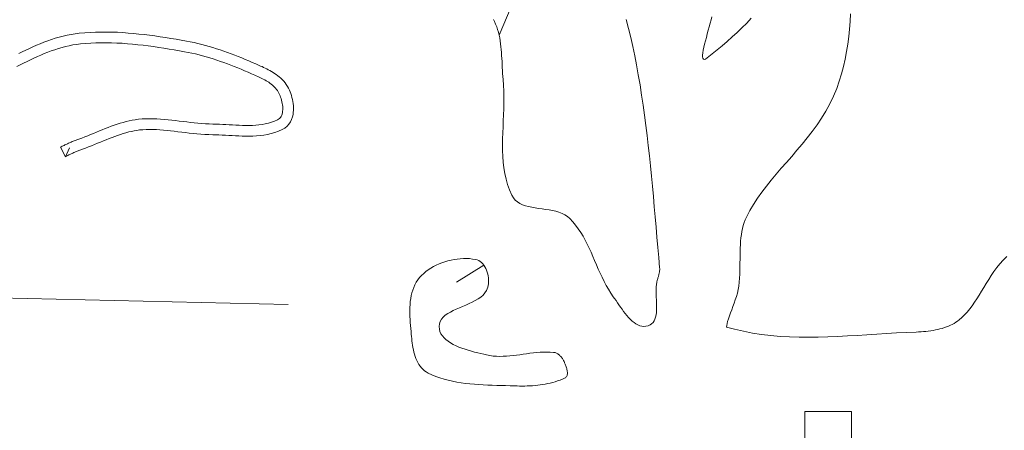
# Model space of a CAD drawing. Header units: inches. Extents: x -12 to 23, y -13.2 to 21.7.
# Tile 41 of 75: x 2.1 to 4.9, y 3.7 to 4.9. Entities that reach past the tile are written whole.
import ezdxf

# ---------------------------------------------------------------- set-up
doc = ezdxf.new("R2010")
doc.units = ezdxf.units.IN
doc.header["$MEASUREMENT"] = 0
doc.layers.get('0').update_dxf_attribs({"lineweight": 0})

msp = doc.modelspace()

# ---------------------------------------------------------------- linework, layer by layer
at = {"color": 30, "linetype": 'Continuous', "lineweight": 0, "true_color": 0xff7e00}
for p, q in [((3.4581, 4.8682), (3.5482, 5.0801)), ((3.4138, 4.197), (3.3343, 4.1477))]:
    msp.add_line(p, q, dxfattribs=at)
at = {"color": 7, "linetype": 'Continuous', "lineweight": 0}
for p, q in [((4.483, 4.93), (4.4817, 4.908)), ((4.48, 4.8859), (4.4777, 4.8639)), ((4.4817, 4.908), (4.48, 4.8859)), ((4.4777, 4.8639), (4.4749, 4.8419)), ((4.4749, 4.8419), (4.4714, 4.8201)), ((4.4672, 4.7983), (4.4623, 4.7766)), ((4.4714, 4.8201), (4.4672, 4.7983)), ((4.4623, 4.7766), (4.4567, 4.755)), ((4.4567, 4.755), (4.4501, 4.7337)), ((4.4427, 4.7123), (4.4334, 4.6897)), ((4.4501, 4.7337), (4.4427, 4.7123)), ((4.4334, 4.6897), (4.4228, 4.6677)), ((4.4228, 4.6677), (4.4112, 4.6466)), ((4.3986, 4.6262), (4.3852, 4.6064)), ((4.4112, 4.6466), (4.3986, 4.6262)), ((4.3852, 4.6064), (4.3711, 4.5873)), ((4.3566, 4.5686), (4.3417, 4.5503)), ((4.3711, 4.5873), (4.3566, 4.5686)), ((4.3417, 4.5503), (4.3266, 4.5324)), ((4.3113, 4.5147), (4.2961, 4.4971)), ((4.3266, 4.5324), (4.3113, 4.5147)), ((4.281, 4.4798), (4.2662, 4.4625)), ((4.2961, 4.4971), (4.281, 4.4798)), ((4.2662, 4.4625), (4.2518, 4.4451)), ((4.2378, 4.4277), (4.2245, 4.4102)), ((4.2518, 4.4451), (4.2378, 4.4277)), ((4.2245, 4.4102), (4.2119, 4.3925)), ((4.2001, 4.3745), (4.1893, 4.3563)), ((4.2119, 4.3925), (4.2001, 4.3745)), ((4.1795, 4.3377), (4.1759, 4.3298)), ((4.1893, 4.3563), (4.1795, 4.3377)), ((4.1702, 4.3133), (4.168, 4.3047)), ((4.1728, 4.3217), (4.1702, 4.3133)), ((4.1759, 4.3298), (4.1728, 4.3217)), ((4.1646, 4.2865), (4.1634, 4.2771)), ((4.1661, 4.2958), (4.1646, 4.2865)), ((4.168, 4.3047), (4.1661, 4.2958)), ((4.1618, 4.2573), (4.1613, 4.2471)), ((4.1624, 4.2673), (4.1618, 4.2573)), ((4.1634, 4.2771), (4.1624, 4.2673)), ((4.1607, 4.2261), (4.1606, 4.2153)), ((4.1609, 4.2367), (4.1607, 4.2261)), ((4.1613, 4.2471), (4.1609, 4.2367)), ((4.9282, 4.2123), (4.9385, 4.2227)), ((4.1603, 4.1934), (4.1601, 4.1822)), ((4.1605, 4.2044), (4.1603, 4.1934)), ((4.1606, 4.2153), (4.1605, 4.2044)), ((4.9096, 4.1902), (4.9185, 4.2014)), ((4.9185, 4.2014), (4.9282, 4.2123)), ((-0.9596, 4.1687), (2.8433, 4.083)), ((4.1597, 4.1709), (4.1591, 4.1595)), ((4.1601, 4.1822), (4.1597, 4.1709)), ((4.8858, 4.1558), (4.8933, 4.1673)), ((4.8933, 4.1673), (4.9012, 4.1789)), ((4.9012, 4.1789), (4.9096, 4.1902)), ((4.1571, 4.1361), (4.1555, 4.1262)), ((4.1583, 4.148), (4.1571, 4.1361)), ((4.1591, 4.1595), (4.1583, 4.148)), ((4.8715, 4.1327), (4.8785, 4.1442)), ((4.8785, 4.1442), (4.8858, 4.1558)), ((4.1502, 4.106), (4.1469, 4.0961)), ((4.1531, 4.116), (4.1502, 4.106)), ((4.1555, 4.1262), (4.1531, 4.116)), ((4.8511, 4.0995), (4.8579, 4.1103)), ((4.8579, 4.1103), (4.8647, 4.1214)), ((4.8647, 4.1214), (4.8715, 4.1327)), ((4.1434, 4.0864), (4.1398, 4.0767)), ((4.1469, 4.0961), (4.1434, 4.0864)), ((4.8303, 4.0697), (4.8373, 4.0791)), ((4.8373, 4.0791), (4.8443, 4.0891)), ((4.8443, 4.0891), (4.8511, 4.0995)), ((4.1297, 4.0494), (4.1269, 4.0412)), ((4.1328, 4.0582), (4.1297, 4.0494)), ((4.1363, 4.0673), (4.1328, 4.0582)), ((4.1398, 4.0767), (4.1363, 4.0673)), ((4.8077, 4.0447), (4.8155, 4.0524)), ((4.8155, 4.0524), (4.823, 4.0607)), ((4.823, 4.0607), (4.8303, 4.0697)), ((4.1219, 4.0211), (4.1215, 4.017)), ((4.1229, 4.0268), (4.1219, 4.0211)), ((4.1246, 4.0335), (4.1229, 4.0268)), ((4.1269, 4.0412), (4.1246, 4.0335)), ((4.7625, 4.0172), (4.7684, 4.0196)), ((4.7684, 4.0196), (4.7742, 4.0221)), ((4.7742, 4.0221), (4.7797, 4.0248)), ((4.7797, 4.0248), (4.785, 4.0277)), ((4.785, 4.0277), (4.7901, 4.0308)), ((4.7901, 4.0308), (4.795, 4.0341)), ((4.795, 4.0341), (4.7995, 4.0376)), ((4.7995, 4.0376), (4.8077, 4.0447)), ((4.1215, 4.017), (4.1442, 4.0105)), ((4.1442, 4.0105), (4.1703, 4.0044)), ((4.1703, 4.0044), (4.1967, 3.9993)), ((4.1967, 3.9993), (4.2234, 3.9952)), ((4.2234, 3.9952), (4.2504, 3.992)), ((4.2504, 3.992), (4.2776, 3.9897)), ((4.4452, 3.9893), (4.4736, 3.9908)), ((4.4736, 3.9908), (4.5022, 3.9924)), ((4.5022, 3.9924), (4.5308, 3.9942)), ((4.5308, 3.9942), (4.5595, 3.9961)), ((4.5595, 3.9961), (4.5882, 3.9979)), ((4.5882, 3.9979), (4.6169, 3.9996)), ((4.6169, 3.9996), (4.6457, 4.0011)), ((4.6457, 4.0011), (4.6742, 4.0023)), ((4.6742, 4.0023), (4.6814, 4.0026)), ((4.6814, 4.0026), (4.6885, 4.003)), ((4.6885, 4.003), (4.6956, 4.0035)), ((4.6956, 4.0035), (4.7026, 4.0042)), ((4.7026, 4.0042), (4.7096, 4.005)), ((4.7096, 4.005), (4.7166, 4.006)), ((4.7166, 4.006), (4.7235, 4.0071)), ((4.7235, 4.0071), (4.7303, 4.0083)), ((4.7303, 4.0083), (4.737, 4.0098)), ((4.737, 4.0098), (4.7436, 4.0114)), ((4.7436, 4.0114), (4.7501, 4.0131)), ((4.7501, 4.0131), (4.7564, 4.0151)), ((4.7564, 4.0151), (4.7625, 4.0172)), ((4.2776, 3.9897), (4.3051, 3.9882)), ((4.3051, 3.9882), (4.3327, 3.9873)), ((4.3327, 3.9873), (4.3606, 3.9871)), ((4.3606, 3.9871), (4.3886, 3.9874)), ((4.3886, 3.9874), (4.4168, 3.9882)), ((4.4168, 3.9882), (4.4452, 3.9893)), ((4.4853, 3.7703), (4.3501, 3.7703)), ((4.3501, 3.7703), (4.3501, 3.4237)), ((4.4853, 3.4237), (4.4853, 3.7703))]:
    msp.add_line(p, q, dxfattribs=at)
at = {"color": 7, "linetype": 'Continuous', "lineweight": 0, "flags": 128}
for points in [[(3.4415, 4.9134), (3.4445, 4.9083), (3.448, 4.9005), (3.4511, 4.8926), (3.4538, 4.8846), (3.4561, 4.8764), (3.4581, 4.8682), (3.4599, 4.8599), (3.4613, 4.8514), (3.4625, 4.8429), (3.4635, 4.8344), (3.4644, 4.8258), (3.4651, 4.8171), (3.4656, 4.8085), (3.4661, 4.7998), (3.4666, 4.7911), (3.467, 4.7823), (3.4674, 4.7737), (3.4679, 4.765), (3.4685, 4.7564), (3.4691, 4.7478), (3.4699, 4.7392), (3.4712, 4.7223), (3.472, 4.7052), (3.4723, 4.688), (3.4722, 4.6707), (3.4717, 4.6533), (3.4711, 4.6359), (3.4704, 4.6184), (3.4696, 4.601), (3.4689, 4.5836), (3.4685, 4.5662), (3.4683, 4.5489), (3.4685, 4.5318), (3.4691, 4.5147), (3.4704, 4.4978), (3.4723, 4.4811), (3.4749, 4.4646), (3.4785, 4.4483), (3.483, 4.4323), (3.4885, 4.4166), (3.4952, 4.4011), (3.4997, 4.3935), (3.5052, 4.3871), (3.5116, 4.3817), (3.5188, 4.3772), (3.5267, 4.3735), (3.5352, 4.3705), (3.5443, 4.368), (3.5537, 4.366), (3.5635, 4.3643), (3.5735, 4.3629), (3.5836, 4.3615), (3.5938, 4.3601), (3.6039, 4.3585), (3.6138, 4.3567), (3.6235, 4.3545), (3.6328, 4.3517), (3.6416, 4.3484), (3.6498, 4.3443), (3.6575, 4.3394), (3.6643, 4.3335), (3.6732, 4.324), (3.6814, 4.314), (3.6891, 4.3036), (3.6962, 4.2929), (3.7029, 4.2817), (3.7091, 4.2703), (3.7151, 4.2587), (3.7207, 4.2468), (3.7262, 4.2348), (3.7315, 4.2227), (3.7368, 4.2105), (3.742, 4.1982), (3.7473, 4.186), (3.7527, 4.1739), (3.7583, 4.1619), (3.7641, 4.1501), (3.7702, 4.1384), (3.7767, 4.1271), (3.7837, 4.116), (3.7911, 4.1052), (3.7951, 4.0997), (3.7991, 4.0939), (3.8033, 4.0878), (3.8076, 4.0815), (3.812, 4.0751), (3.8166, 4.0687), (3.8212, 4.0623), (3.826, 4.0561), (3.8309, 4.0501), (3.8359, 4.0444), (3.841, 4.0391), (3.8463, 4.0342), (3.8516, 4.0299), (3.8571, 4.0261), (3.8627, 4.0231), (3.8684, 4.0208), (3.8743, 4.0193), (3.8803, 4.0187), (3.8863, 4.0192), (3.8925, 4.0207), (3.8982, 4.0232), (3.903, 4.0264), (3.9069, 4.0304), (3.9101, 4.0351), (3.9126, 4.0403), (3.9144, 4.0461), (3.9158, 4.0524), (3.9167, 4.0591), (3.9172, 4.0661), (3.9174, 4.0734), (3.9173, 4.0809), (3.9171, 4.0885), (3.9168, 4.0963), (3.9164, 4.1041), (3.9161, 4.1118), (3.9159, 4.1194), (3.916, 4.1269), (3.9162, 4.1341), (3.9169, 4.141), (3.9179, 4.1475), (3.9183, 4.1496), (3.9189, 4.1517), (3.9194, 4.1538), (3.92, 4.1559), (3.9206, 4.1581), (3.9212, 4.1602), (3.9218, 4.1623), (3.9225, 4.1644), (3.9231, 4.1665), (3.9237, 4.1686), (3.9242, 4.1707), (3.9248, 4.1728), (3.9252, 4.1749), (3.9256, 4.177), (3.926, 4.1791), (3.9263, 4.1812), (3.9264, 4.1834), (3.9265, 4.1855), (3.9265, 4.1876), (3.9263, 4.1898), (3.9263, 4.1898), (3.9263, 4.1898), (3.9263, 4.1898), (3.9263, 4.1898), (3.9236, 4.2194), (3.921, 4.2491), (3.9184, 4.2788), (3.9158, 4.3085), (3.9132, 4.3382), (3.9106, 4.3679), (3.9079, 4.3976), (3.9052, 4.4273), (3.9024, 4.457), (3.8995, 4.4866), (3.8964, 4.5163), (3.8932, 4.5459), (3.8898, 4.5755), (3.8861, 4.605), (3.8823, 4.6345), (3.8782, 4.664), (3.8738, 4.6935), (3.8691, 4.7229), (3.8641, 4.7522), (3.8587, 4.7815), (3.8535, 4.8081), (3.8479, 4.8347), (3.8419, 4.8612), (3.8357, 4.8876), (3.8291, 4.914)], [(4.0786, 4.9214), (4.0764, 4.9124), (4.0738, 4.9028), (4.0711, 4.8928), (4.0682, 4.8825), (4.0653, 4.8721), (4.0625, 4.8617), (4.0598, 4.8515), (4.0573, 4.8418), (4.0551, 4.8326), (4.0533, 4.8241), (4.0521, 4.8164), (4.0514, 4.8099), (4.0514, 4.8045), (4.0522, 4.8005), (4.0538, 4.798), (4.0564, 4.7973), (4.06, 4.7984), (4.0648, 4.8016), (4.0648, 4.8016), (4.0648, 4.8016), (4.0648, 4.8016), (4.0648, 4.8016), (4.0793, 4.8132), (4.094, 4.8251), (4.1087, 4.8373), (4.1234, 4.8499), (4.1379, 4.8628), (4.1523, 4.876), (4.1664, 4.8896), (4.1801, 4.9035), (4.1933, 4.9177)]]:
    msp.add_lwpolyline(points, dxfattribs=at)
at = {"color": 7, "linetype": 'Continuous', "lineweight": 0}
for points in [[(2.1937, 4.5135), (2.1962, 4.5149), (2.1986, 4.5161), (2.201, 4.5173), (2.2034, 4.5186), (2.2058, 4.5198), (2.2083, 4.5209), (2.2107, 4.5221), (2.2132, 4.5232), (2.2156, 4.5244), (2.2181, 4.5255), (2.2206, 4.5266), (2.2231, 4.5276), (2.2256, 4.5287), (2.2281, 4.5297), (2.2306, 4.5307), (2.2331, 4.5317), (2.2357, 4.5327), (2.2382, 4.5337), (2.2407, 4.5346), (2.2434, 4.5356), (2.2523, 4.5389), (2.2612, 4.5423), (2.27, 4.5457), (2.2787, 4.5492), (2.2874, 4.5528), (2.2959, 4.5563), (2.3044, 4.5598), (2.3128, 4.5632), (2.3212, 4.5665), (2.3295, 4.5698), (2.3377, 4.5729), (2.3459, 4.5758), (2.354, 4.5786), (2.3621, 4.5812), (2.3701, 4.5835), (2.3781, 4.5857), (2.3861, 4.5875), (2.394, 4.5892), (2.4019, 4.5905), (2.4098, 4.5915), (2.4194, 4.5924), (2.4291, 4.593), (2.439, 4.5932), (2.4489, 4.5931), (2.459, 4.5927), (2.4691, 4.5921), (2.4794, 4.5913), (2.4898, 4.5903), (2.5004, 4.5892), (2.511, 4.5879), (2.5217, 4.5866), (2.5326, 4.5852), (2.5436, 4.5838), (2.5546, 4.5825), (2.5658, 4.5813), (2.5771, 4.5801), (2.5885, 4.5792), (2.6, 4.5784), (2.6117, 4.5779), (2.623, 4.5777), (2.6323, 4.5776), (2.6413, 4.5773), (2.6506, 4.5768), (2.66, 4.5763), (2.6696, 4.5757), (2.6794, 4.5751), (2.6892, 4.5746), (2.6993, 4.5741), (2.7094, 4.5737), (2.7196, 4.5735), (2.7299, 4.5735), (2.7404, 4.5738), (2.7509, 4.5744), (2.7614, 4.5754), (2.772, 4.5768), (2.7827, 4.5787), (2.7934, 4.5811), (2.804, 4.5842), (2.8146, 4.5879), (2.8258, 4.5927), (2.833, 4.5968), (2.8398, 4.6024), (2.8454, 4.6088), (2.8499, 4.6156), (2.8532, 4.6225), (2.8556, 4.6295), (2.8572, 4.6363), (2.8581, 4.643), (2.8586, 4.6495), (2.8586, 4.656), (2.8583, 4.6623), (2.8576, 4.6685), (2.8567, 4.6746), (2.8555, 4.6805), (2.8541, 4.6863), (2.8525, 4.692), (2.8507, 4.6975), (2.8487, 4.7028), (2.8466, 4.708), (2.8441, 4.7131), (2.8411, 4.7186), (2.8377, 4.724), (2.834, 4.7291), (2.83, 4.7338), (2.8259, 4.7383), (2.8216, 4.7424), (2.8173, 4.7463), (2.8128, 4.7499), (2.8082, 4.7533), (2.8037, 4.7565), (2.799, 4.7595), (2.7944, 4.7623), (2.7898, 4.7649), (2.7851, 4.7674), (2.7806, 4.7698), (2.776, 4.772), (2.7715, 4.7742), (2.7671, 4.7762), (2.7628, 4.7781), (2.7586, 4.78), (2.7486, 4.7844), (2.7385, 4.7887), (2.7283, 4.793), (2.7181, 4.7973), (2.7079, 4.8015), (2.6975, 4.8056), (2.6871, 4.8097), (2.6767, 4.8136), (2.6662, 4.8175), (2.6556, 4.8212), (2.645, 4.8249), (2.6343, 4.8284), (2.6236, 4.8317), (2.6127, 4.835), (2.6019, 4.838), (2.5909, 4.8409), (2.5799, 4.8436), (2.5688, 4.8462), (2.5577, 4.8485), (2.5466, 4.8506), (2.5313, 4.8533), (2.5161, 4.8559), (2.5009, 4.8585), (2.4855, 4.861), (2.4701, 4.8633), (2.4547, 4.8656), (2.4392, 4.8677), (2.4236, 4.8696), (2.408, 4.8714), (2.3923, 4.873), (2.3766, 4.8743), (2.3609, 4.8755), (2.3451, 4.8763), (2.3293, 4.8769), (2.3134, 4.8772), (2.2975, 4.8772), (2.2816, 4.8768), (2.2657, 4.8761), (2.2498, 4.875), (2.2338, 4.8735), (2.2219, 4.872), (2.2101, 4.8701), (2.1984, 4.8678), (2.1868, 4.8652), (2.1754, 4.8622), (2.1641, 4.8589), (2.1529, 4.8553), (2.1419, 4.8514), (2.131, 4.8473), (2.1202, 4.843), (2.1095, 4.8385), (2.0989, 4.8339), (2.0884, 4.8291), (2.0781, 4.8242), (2.0679, 4.8192), (2.0577, 4.8142)], [(2.0522, 4.7762), (2.062, 4.7813), (2.0718, 4.7863), (2.0817, 4.7912), (2.0916, 4.7961), (2.1016, 4.8008), (2.1117, 4.8054), (2.1218, 4.8098), (2.132, 4.8141), (2.1422, 4.8182), (2.1525, 4.822), (2.1629, 4.8256), (2.1733, 4.829), (2.1838, 4.832), (2.1943, 4.8348), (2.2049, 4.8373), (2.2156, 4.8394), (2.2263, 4.8411), (2.2371, 4.8424), (2.2523, 4.8439), (2.2675, 4.8449), (2.2827, 4.8456), (2.2979, 4.8459), (2.3132, 4.8459), (2.3284, 4.8457), (2.3437, 4.8451), (2.3589, 4.8443), (2.3742, 4.8432), (2.3894, 4.8419), (2.4047, 4.8403), (2.4199, 4.8386), (2.4351, 4.8367), (2.4503, 4.8346), (2.4655, 4.8324), (2.4807, 4.8301), (2.4958, 4.8276), (2.5109, 4.8251), (2.5259, 4.8225), (2.5409, 4.8198), (2.5516, 4.8178), (2.5621, 4.8156), (2.5727, 4.8132), (2.5832, 4.8106), (2.5936, 4.8079), (2.6041, 4.8049), (2.6144, 4.8018), (2.6248, 4.7986), (2.6351, 4.7952), (2.6454, 4.7917), (2.6556, 4.7881), (2.6658, 4.7843), (2.6759, 4.7805), (2.6861, 4.7766), (2.6961, 4.7725), (2.7062, 4.7684), (2.7162, 4.7642), (2.7262, 4.76), (2.7361, 4.7557), (2.7461, 4.7514), (2.7501, 4.7496), (2.7542, 4.7478), (2.7583, 4.7459), (2.7624, 4.7439), (2.7665, 4.7419), (2.7705, 4.7398), (2.7746, 4.7376), (2.7786, 4.7353), (2.7825, 4.733), (2.7863, 4.7305), (2.79, 4.7279), (2.7936, 4.7252), (2.7971, 4.7224), (2.8004, 4.7195), (2.8035, 4.7164), (2.8065, 4.7132), (2.8093, 4.7099), (2.8119, 4.7064), (2.8142, 4.7027), (2.8163, 4.6989), (2.818, 4.6952), (2.8197, 4.6913), (2.8212, 4.6872), (2.8226, 4.6829), (2.8239, 4.6784), (2.825, 4.6738), (2.8259, 4.6692), (2.8266, 4.6645), (2.8271, 4.6598), (2.8274, 4.6552), (2.8273, 4.6507), (2.827, 4.6463), (2.8264, 4.6421), (2.8255, 4.6381), (2.8242, 4.6343), (2.8226, 4.6309), (2.8205, 4.6278), (2.8181, 4.625), (2.8152, 4.6227), (2.8119, 4.6208), (2.8033, 4.6171), (2.7945, 4.614), (2.7855, 4.6114), (2.7764, 4.6093), (2.7673, 4.6076), (2.758, 4.6064), (2.7486, 4.6056), (2.7391, 4.605), (2.7295, 4.6048), (2.7199, 4.6048), (2.7103, 4.605), (2.7006, 4.6053), (2.6909, 4.6058), (2.6812, 4.6063), (2.6715, 4.6069), (2.6618, 4.6075), (2.6521, 4.608), (2.6425, 4.6085), (2.633, 4.6088), (2.6235, 4.6089), (2.6126, 4.6091), (2.6018, 4.6096), (2.5909, 4.6103), (2.58, 4.6113), (2.5691, 4.6124), (2.5582, 4.6136), (2.5474, 4.6149), (2.5365, 4.6162), (2.5256, 4.6176), (2.5147, 4.6189), (2.5039, 4.6202), (2.493, 4.6214), (2.4822, 4.6224), (2.4713, 4.6233), (2.4605, 4.6239), (2.4496, 4.6243), (2.4388, 4.6244), (2.4279, 4.6242), (2.4171, 4.6236), (2.4063, 4.6226), (2.3973, 4.6214), (2.3883, 4.6199), (2.3794, 4.6181), (2.3705, 4.616), (2.3617, 4.6136), (2.3529, 4.611), (2.3442, 4.6082), (2.3356, 4.6053), (2.3269, 4.6022), (2.3183, 4.5989), (2.3097, 4.5956), (2.3012, 4.5922), (2.2926, 4.5887), (2.2841, 4.5852), (2.2755, 4.5817), (2.267, 4.5782), (2.2585, 4.5748), (2.2499, 4.5714), (2.2413, 4.5681), (2.2327, 4.565), (2.23, 4.564), (2.2272, 4.5629), (2.2245, 4.5619), (2.2217, 4.5608), (2.219, 4.5598), (2.2163, 4.5587), (2.2135, 4.5575), (2.2108, 4.5564), (2.2081, 4.5552), (2.2054, 4.554), (2.2028, 4.5528), (2.2001, 4.5516), (2.1974, 4.5504), (2.1948, 4.5491), (2.1921, 4.5478), (2.1895, 4.5465), (2.1869, 4.5452), (2.1842, 4.5439), (2.1816, 4.5425), (2.179, 4.5411), (2.1937, 4.5135), (2.2054, 4.5393)]]:
    msp.add_lwpolyline(points, dxfattribs=at)
at = {"color": 7, "linetype": 'Continuous', "lineweight": 0, "flags": 128}
msp.add_lwpolyline([(3.6168, 3.943), (3.607, 3.9437), (3.5973, 3.944), (3.5875, 3.9438), (3.5777, 3.9433), (3.5679, 3.9426), (3.558, 3.9415), (3.5482, 3.9404), (3.5383, 3.939), (3.5285, 3.9377), (3.5186, 3.9363), (3.5088, 3.935), (3.499, 3.9338), (3.4892, 3.9328), (3.4794, 3.9321), (3.4697, 3.9316), (3.46, 3.9314), (3.4503, 3.9317), (3.4407, 3.9324), (3.4311, 3.9337), (3.4216, 3.9355), (3.4134, 3.9374), (3.4048, 3.9394), (3.3959, 3.9415), (3.3868, 3.9439), (3.3775, 3.9464), (3.3683, 3.9491), (3.359, 3.952), (3.3499, 3.9552), (3.3411, 3.9587), (3.3325, 3.9624), (3.3244, 3.9664), (3.3167, 3.9707), (3.3096, 3.9753), (3.3032, 3.9803), (3.2975, 3.9856), (3.2927, 3.9913), (3.2887, 3.9974), (3.2858, 4.004), (3.284, 4.0109), (3.2834, 4.0183), (3.2842, 4.0262), (3.2866, 4.0333), (3.2903, 4.0398), (3.2952, 4.0457), (3.3012, 4.0511), (3.3082, 4.0561), (3.316, 4.0607), (3.3244, 4.065), (3.3333, 4.0692), (3.3425, 4.0732), (3.3519, 4.0771), (3.3614, 4.0811), (3.3708, 4.0852), (3.38, 4.0895), (3.3888, 4.0941), (3.397, 4.099), (3.4046, 4.1044), (3.4113, 4.1102), (3.417, 4.1166), (3.4216, 4.1237), (3.4237, 4.1281), (3.4254, 4.1329), (3.4266, 4.138), (3.4274, 4.1433), (3.4277, 4.1488), (3.4277, 4.1545), (3.4273, 4.1601), (3.4265, 4.1658), (3.4253, 4.1715), (3.4237, 4.177), (3.4218, 4.1824), (3.4195, 4.1876), (3.4168, 4.1924), (3.4138, 4.197), (3.4105, 4.2011), (3.4068, 4.2048), (3.4029, 4.208), (3.3986, 4.2106), (3.394, 4.2126), (3.3891, 4.214), (3.3806, 4.2153), (3.3719, 4.2163), (3.363, 4.2167), (3.354, 4.2166), (3.345, 4.2162), (3.3359, 4.2152), (3.3269, 4.2139), (3.3179, 4.2121), (3.3089, 4.2099), (3.3001, 4.2073), (3.2914, 4.2043), (3.283, 4.2009), (3.2747, 4.1972), (3.2667, 4.1931), (3.259, 4.1886), (3.2517, 4.1838), (3.2447, 4.1786), (3.2382, 4.1732), (3.2321, 4.1674), (3.2265, 4.1613), (3.2212, 4.1546), (3.2166, 4.1475), (3.2126, 4.1402), (3.2091, 4.1326), (3.2062, 4.1248), (3.2038, 4.1168), (3.2019, 4.1085), (3.2003, 4.1001), (3.1992, 4.0916), (3.1984, 4.083), (3.198, 4.0742), (3.1978, 4.0654), (3.1979, 4.0566), (3.1981, 4.0477), (3.1986, 4.0389), (3.1992, 4.0301), (3.1998, 4.0213), (3.2006, 4.0127), (3.2013, 4.0041), (3.2021, 3.9957), (3.2027, 3.9896), (3.2033, 3.9833), (3.204, 3.9768), (3.2048, 3.9703), (3.2058, 3.9637), (3.2069, 3.9572), (3.2082, 3.9506), (3.2097, 3.9441), (3.2114, 3.9377), (3.2134, 3.9314), (3.2156, 3.9252), (3.2181, 3.9193), (3.2209, 3.9135), (3.224, 3.9081), (3.2275, 3.9029), (3.2314, 3.8981), (3.2356, 3.8936), (3.2402, 3.8896), (3.2453, 3.886), (3.2509, 3.8828), (3.2622, 3.8775), (3.2738, 3.8728), (3.2857, 3.8686), (3.2977, 3.8648), (3.3099, 3.8616), (3.3223, 3.8588), (3.3348, 3.8564), (3.3475, 3.8543), (3.3602, 3.8526), (3.3731, 3.8512), (3.386, 3.85), (3.399, 3.849), (3.4121, 3.8483), (3.4251, 3.8477), (3.4382, 3.8472), (3.4513, 3.8468), (3.4643, 3.8464), (3.4772, 3.846), (3.4901, 3.8456), (3.5029, 3.8452), (3.5104, 3.845), (3.5179, 3.8448), (3.5254, 3.8448), (3.5329, 3.8449), (3.5404, 3.8451), (3.548, 3.8454), (3.5555, 3.8458), (3.5631, 3.8464), (3.5706, 3.8472), (3.5781, 3.8481), (3.5855, 3.8492), (3.5929, 3.8504), (3.6002, 3.8519), (3.6075, 3.8535), (3.6147, 3.8554), (3.6218, 3.8574), (3.6289, 3.8596), (3.6358, 3.8621), (3.6426, 3.8648), (3.6493, 3.8678), (3.6513, 3.8689), (3.653, 3.8703), (3.6544, 3.8719), (3.6555, 3.8737), (3.6563, 3.8757), (3.6569, 3.8779), (3.6572, 3.8801), (3.6573, 3.8826), (3.6573, 3.8851), (3.657, 3.8876), (3.6566, 3.8903), (3.6561, 3.8929), (3.6555, 3.8956), (3.6547, 3.8983), (3.6539, 3.9009), (3.653, 3.9035), (3.6521, 3.906), (3.6512, 3.9085), (3.6502, 3.9108), (3.6493, 3.9129), (3.6484, 3.9149), (3.6474, 3.9169), (3.6463, 3.919), (3.6452, 3.921), (3.644, 3.923), (3.6426, 3.925), (3.6413, 3.9269), (3.6398, 3.9288), (3.6382, 3.9306), (3.6366, 3.9324), (3.6349, 3.934), (3.6332, 3.9356), (3.6313, 3.937), (3.6294, 3.9384), (3.6275, 3.9395), (3.6255, 3.9406), (3.6234, 3.9415), (3.6212, 3.9422), (3.619, 3.9427), (3.6168, 3.943), (3.6168, 3.943), (3.6168, 3.943), (3.6168, 3.943)], close=True, dxfattribs=at)

doc.saveas('drawing.dxf')
